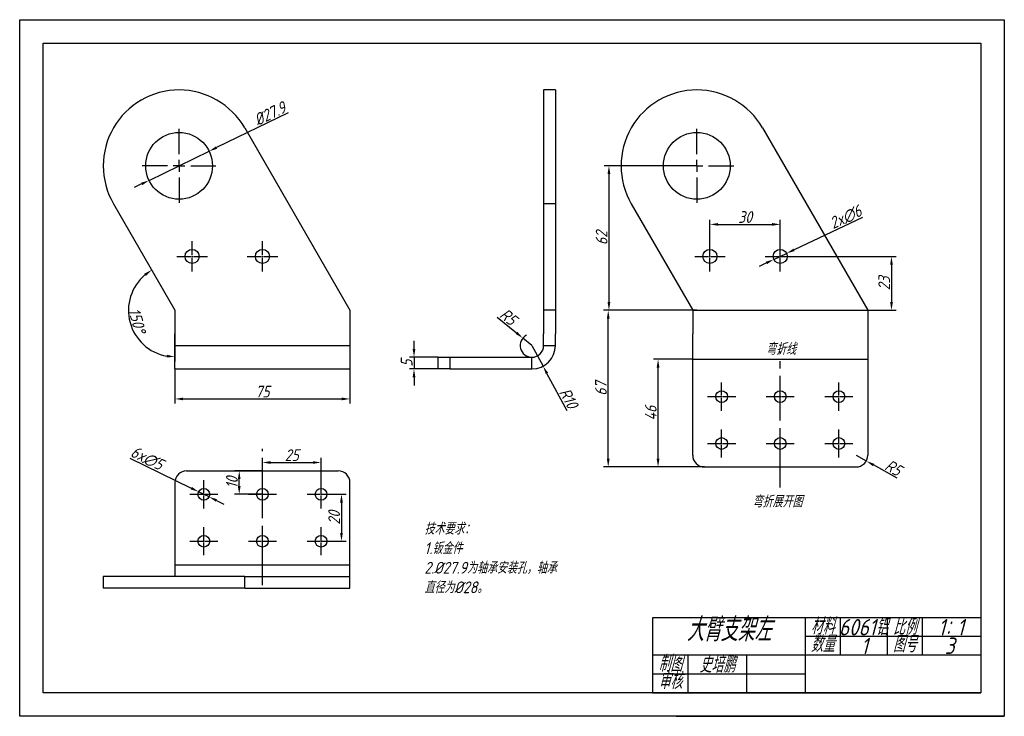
# Model space of a CAD drawing. Header units: millimetres. Extents: x 2835 to 3255, y 1592 to 1889.
import ezdxf

# ---------------------------------------------------------------- set-up
doc = ezdxf.new("R2010")
doc.units = ezdxf.units.MM
doc.linetypes.add('CENTER2', pattern=[28.575, 19.05, -3.175, 3.175, -3.175])
for name, color, linetype in [('10', 7, 'Continuous'), ('中心线', 1, 'CENTER2'), ('细实线', 3, 'Continuous')]:
    doc.layers.add(name, color=color, linetype=linetype)
doc.layers.add('粗实线', color=7, linetype='Continuous', lineweight=30)
doc.styles.get("Standard").update_dxf_attribs({"font": 'gbeitc.shx', "bigfont": 'gbcbig.shx'})
doc.dimstyles.new('ISO-25', dxfattribs={"dimtxt": 5, "dimasz": 3.5, "dimexe": 2, "dimexo": 0, "dimtad": 1, "dimdec": 0, "dimtxsty": 'Standard', "dimcen": 2.5, "dimadec": 0, "dimazin": 0, "dimtfac": 1, "dimtdec": 0, "dimtmove": 0, "dimatfit": 3, "dimfxl": 1, "dimarcsym": 0})

# ---------------------------------------------------------------- blocks, each defined once
blk = doc.blocks.new('SW_CENTERMARKSYMBOL_0')
at = {"layer": '10', "color": 0}
for p, q in [((0, 5), (0, 15.75)), ((-5, 0), (-15.75, 0)), ((0, 0), (-2.5, 0)), ((0, 0), (0, 2.5)), ((0, 0), (0, -2.5)), ((0, 0), (2.5, 0)), ((5, 0), (15.75, 0)), ((0, -5), (0, -15.75))]:
    blk.add_line(p, q, dxfattribs=at)
blk = doc.blocks.new('*D26')
at = {"layer": 'Defpoints', "color": 0, "transparency": 16777216}
for p in [(2901.66, 1739.7), (2976.34, 1739.7), (2976.34, 1726.92)]:
    blk.add_point(p, dxfattribs=at)
at = {"layer": '细实线', "color": 0, "lineweight": -2, "transparency": 16777216}
for p, q in [((2901.66, 1739.7), (2901.66, 1724.92)), ((2976.34, 1739.7), (2976.34, 1724.92)), ((2905.16, 1726.92), (2972.84, 1726.92))]:
    blk.add_line(p, q, dxfattribs=at)
at = {"layer": '细实线', "color": 0, "transparency": 16777216}
for points in [[(2905.16, 1727.51), (2905.16, 1726.34), (2901.66, 1726.92)], [(2972.84, 1727.51), (2972.84, 1726.34), (2976.34, 1726.92)]]:
    blk.add_solid(points, dxfattribs=at)
at = {"layer": '细实线', "color": 0, "transparency": 16777216, "insert": (2939, 1730.05), "char_height": 5, "attachment_point": 5}
blk.add_mtext('75', dxfattribs=at)
blk = doc.blocks.new('*D27')
at = {"layer": 'Defpoints', "color": 0, "transparency": 16777216}
for p in [(2875.42, 1810.15), (2882.14, 1768.14), (2901.66, 1764.7), (2901.66, 1764.7), (2901.66, 1754.7)]:
    blk.add_point(p, dxfattribs=at)
at = {"layer": '细实线', "color": 0, "lineweight": -2, "transparency": 16777216}
blk.add_line((2901.66, 1754.7), (2901.66, 1742.88), dxfattribs=at)
blk.add_arc((2901.66, 1764.7), 19.82, 130.1323, 259.8677, dxfattribs=at)
at = {"layer": '细实线', "color": 0, "transparency": 16777216}
for points in [[(2888.55, 1780.33), (2889.22, 1779.38), (2891.75, 1781.86)], [(2898.23, 1745.77), (2898.12, 1744.61), (2901.66, 1744.88)]]:
    blk.add_solid(points, dxfattribs=at)
at = {"layer": '细实线', "color": 0, "transparency": 16777216, "insert": (2885.54, 1760.38), "char_height": 5, "attachment_point": 5, "rotation": 285}
blk.add_mtext('150°', dxfattribs=at)
blk = doc.blocks.new('*D28')
at = {"layer": 'Defpoints', "color": 0, "transparency": 16777216}
for p in [(3124.3, 1826.32), (3086.8, 1764.7), (3124.3, 1764.7)]:
    blk.add_point(p, dxfattribs=at)
at = {"layer": '细实线', "color": 0, "lineweight": -2, "transparency": 16777216}
for p, q in [((3124.3, 1826.32), (3084.8, 1826.32)), ((3086.8, 1822.82), (3086.8, 1768.2)), ((3124.3, 1764.7), (3084.8, 1764.7))]:
    blk.add_line(p, q, dxfattribs=at)
at = {"layer": '细实线', "color": 0, "transparency": 16777216}
for points in [[(3086.21, 1822.82), (3087.38, 1822.82), (3086.8, 1826.32)], [(3086.21, 1768.2), (3087.38, 1768.2), (3086.8, 1764.7)]]:
    blk.add_solid(points, dxfattribs=at)
at = {"layer": '细实线', "color": 0, "transparency": 16777216, "insert": (3083.67, 1795.51), "char_height": 5, "attachment_point": 5, "rotation": 90}
blk.add_mtext('62', dxfattribs=at)
blk = doc.blocks.new('*D25')
at = {"layer": 'Defpoints', "color": 0, "transparency": 16777216}
for p in [(3086.48, 1764.7), (3122.53, 1764.7), (3127.53, 1697.92)]:
    blk.add_point(p, dxfattribs=at)
at = {"layer": '细实线', "color": 0, "lineweight": -2, "transparency": 16777216}
for p, q in [((3122.53, 1764.7), (3084.48, 1764.7)), ((3086.48, 1701.42), (3086.48, 1761.2)), ((3127.53, 1697.92), (3084.48, 1697.92))]:
    blk.add_line(p, q, dxfattribs=at)
at = {"layer": '细实线', "color": 0, "transparency": 16777216}
for points in [[(3085.9, 1761.2), (3087.07, 1761.2), (3086.48, 1764.7)], [(3085.9, 1701.42), (3087.07, 1701.42), (3086.48, 1697.92)]]:
    blk.add_solid(points, dxfattribs=at)
at = {"layer": '细实线', "color": 0, "transparency": 16777216, "insert": (3083.36, 1731.31), "char_height": 5, "attachment_point": 5, "rotation": 90}
blk.add_mtext('67', dxfattribs=at)
blk = doc.blocks.new('*D29')
at = {"layer": 'Defpoints', "color": 0, "transparency": 16777216}
for p in [(3053.95, 1749.7), (3058.69, 1740.9)]:
    blk.add_point(p, dxfattribs=at)
at = {"layer": '细实线', "color": 0, "lineweight": -2, "transparency": 16777216}
for p, q in [((3053.95, 1749.7), (3058.69, 1740.9)), ((3068.98, 1721.8), (3060.35, 1737.82))]:
    blk.add_line(p, q, dxfattribs=at)
at = {"layer": '细实线', "color": 0, "transparency": 16777216}
blk.add_solid([(3060.86, 1738.09), (3059.84, 1737.54), (3058.69, 1740.9)], dxfattribs=at)
at = {"layer": '细实线', "color": 0, "transparency": 16777216, "insert": (3069.61, 1727.23), "char_height": 5, "attachment_point": 5, "rotation": 298.3113}
blk.add_mtext('R10', dxfattribs=at)
blk = doc.blocks.new('*D30')
at = {"layer": 'Defpoints', "color": 0, "transparency": 16777216}
for p in [(3013.95, 1744.7), (3003.65, 1739.7), (3013.95, 1739.7)]:
    blk.add_point(p, dxfattribs=at)
at = {"layer": '细实线', "color": 0, "lineweight": -2, "transparency": 16777216}
for p, q in [((3003.65, 1748.2), (3003.65, 1751.7)), ((3013.95, 1744.7), (3001.65, 1744.7)), ((3003.65, 1744.7), (3003.65, 1739.7)), ((3013.95, 1739.7), (3001.65, 1739.7)), ((3003.65, 1736.2), (3003.65, 1732.7))]:
    blk.add_line(p, q, dxfattribs=at)
at = {"layer": '细实线', "color": 0, "transparency": 16777216}
for points in [[(3003.06, 1748.2), (3004.23, 1748.2), (3003.65, 1744.7)], [(3003.06, 1736.2), (3004.23, 1736.2), (3003.65, 1739.7)]]:
    blk.add_solid(points, dxfattribs=at)
at = {"layer": '细实线', "color": 0, "transparency": 16777216, "insert": (3000.52, 1742.2), "char_height": 5, "attachment_point": 5, "rotation": 90}
blk.add_mtext('5', dxfattribs=at)
blk = doc.blocks.new('*D31')
at = {"layer": 'Defpoints', "color": 0, "transparency": 16777216}
for p in [(3192.21, 1702.92), (3196.57, 1700.47)]:
    blk.add_point(p, dxfattribs=at)
at = {"layer": '细实线', "color": 0, "lineweight": -2, "transparency": 16777216}
for p, q in [((3192.21, 1702.92), (3196.57, 1700.47)), ((3209.67, 1693.13), (3199.62, 1698.76))]:
    blk.add_line(p, q, dxfattribs=at)
at = {"layer": '细实线', "color": 0, "transparency": 16777216}
blk.add_solid([(3199.91, 1699.27), (3199.34, 1698.25), (3196.57, 1700.47)], dxfattribs=at)
at = {"layer": '细实线', "color": 0, "lineweight": 25, "transparency": 16777216, "insert": (3208.11, 1697.59), "char_height": 5, "attachment_point": 5, "rotation": 330.7063}
blk.add_mtext('R5', dxfattribs=at)
blk = doc.blocks.new('*D32')
at = {"layer": 'Defpoints', "color": 0, "transparency": 16777216}
for p in [(3107.74, 1743.81), (3122.53, 1743.81), (3127.53, 1697.92)]:
    blk.add_point(p, dxfattribs=at)
at = {"layer": '细实线', "color": 0, "lineweight": -2, "transparency": 16777216}
for p, q in [((3122.53, 1743.81), (3105.74, 1743.81)), ((3107.74, 1701.42), (3107.74, 1740.31)), ((3127.53, 1697.92), (3105.74, 1697.92))]:
    blk.add_line(p, q, dxfattribs=at)
at = {"layer": '细实线', "color": 0, "transparency": 16777216}
for points in [[(3107.16, 1740.31), (3108.32, 1740.31), (3107.74, 1743.81)], [(3107.16, 1701.42), (3108.32, 1701.42), (3107.74, 1697.92)]]:
    blk.add_solid(points, dxfattribs=at)
at = {"layer": '细实线', "color": 0, "lineweight": 25, "transparency": 16777216, "insert": (3104.62, 1720.87), "char_height": 5, "attachment_point": 5, "rotation": 90}
blk.add_mtext('46', dxfattribs=at)
blk = doc.blocks.new('*D33')
at = {"layer": 'Defpoints', "color": 0, "transparency": 16777216}
for p in [(2964, 1699.82), (2939, 1686.26), (2964, 1686.26)]:
    blk.add_point(p, dxfattribs=at)
at = {"layer": '细实线', "color": 0, "lineweight": -2, "transparency": 16777216}
for p, q in [((2939, 1686.26), (2939, 1701.82)), ((2964, 1686.26), (2964, 1701.82)), ((2942.5, 1699.82), (2960.5, 1699.82))]:
    blk.add_line(p, q, dxfattribs=at)
at = {"layer": '细实线', "color": 0, "transparency": 16777216}
for points in [[(2942.5, 1700.41), (2942.5, 1699.24), (2939, 1699.82)], [(2960.5, 1700.41), (2960.5, 1699.24), (2964, 1699.82)]]:
    blk.add_solid(points, dxfattribs=at)
at = {"layer": '细实线', "color": 0, "lineweight": 25, "transparency": 16777216, "insert": (2951.5, 1702.95), "char_height": 5, "attachment_point": 5}
blk.add_mtext('25', dxfattribs=at)
blk = doc.blocks.new('*D34')
at = {"layer": 'Defpoints', "color": 0, "transparency": 16777216}
for p in [(2964, 1686.26), (2964, 1666.26), (2972.7, 1666.26)]:
    blk.add_point(p, dxfattribs=at)
at = {"layer": '细实线', "color": 0, "lineweight": -2, "transparency": 16777216}
for p, q in [((2964, 1686.26), (2974.7, 1686.26)), ((2972.7, 1682.76), (2972.7, 1669.76)), ((2964, 1666.26), (2974.7, 1666.26))]:
    blk.add_line(p, q, dxfattribs=at)
at = {"layer": '细实线', "color": 0, "transparency": 16777216}
for points in [[(2972.12, 1682.76), (2973.29, 1682.76), (2972.7, 1686.26)], [(2972.12, 1669.76), (2973.29, 1669.76), (2972.7, 1666.26)]]:
    blk.add_solid(points, dxfattribs=at)
at = {"layer": '细实线', "color": 0, "lineweight": 25, "transparency": 16777216, "insert": (2969.58, 1676.26), "char_height": 5, "attachment_point": 5, "rotation": 90}
blk.add_mtext('20', dxfattribs=at)
blk = doc.blocks.new('*D35')
at = {"layer": 'Defpoints', "color": 0, "transparency": 16777216}
for p in [(2929.09, 1696.26), (2939, 1696.26), (2939, 1686.26)]:
    blk.add_point(p, dxfattribs=at)
at = {"layer": '细实线', "color": 0, "lineweight": -2, "transparency": 16777216}
for p, q in [((2939, 1696.26), (2927.09, 1696.26)), ((2929.09, 1689.76), (2929.09, 1692.76)), ((2939, 1686.26), (2927.09, 1686.26))]:
    blk.add_line(p, q, dxfattribs=at)
at = {"layer": '细实线', "color": 0, "transparency": 16777216}
for points in [[(2928.51, 1692.76), (2929.67, 1692.76), (2929.09, 1696.26)], [(2928.51, 1689.76), (2929.67, 1689.76), (2929.09, 1686.26)]]:
    blk.add_solid(points, dxfattribs=at)
at = {"layer": '细实线', "color": 0, "lineweight": 25, "transparency": 16777216, "insert": (2925.97, 1691.26), "char_height": 5, "attachment_point": 5, "rotation": 90}
blk.add_mtext('10', dxfattribs=at)
blk = doc.blocks.new('*U13')
at = {"layer": '中心线', "color": 0, "linetype": 'CENTER2', "lineweight": 25, "transparency": 16777216}
for p, q in [((0, 0.5), (0, 6)), ((-6, 0), (-0.5, 0)), ((0.5, 0), (6, 0)), ((0, -6), (0, -0.5))]:
    blk.add_line(p, q, dxfattribs=at)
at = {"layer": '中心线', "color": 0, "linetype": 'Continuous', "lineweight": 25, "transparency": 16777216}
for p, q in [((-0.25, 0), (0.25, 0)), ((0, -0.25), (0, 0.25))]:
    blk.add_line(p, q, dxfattribs=at)
blk = doc.blocks.new('*U14')
at = {"layer": '中心线', "color": 0, "linetype": 'CENTER2', "lineweight": 25, "transparency": 16777216}
for p, q in [((0, 0.5), (0, 6)), ((-6, 0), (-0.5, 0)), ((0.5, 0), (6, 0)), ((0, -6), (0, -0.5))]:
    blk.add_line(p, q, dxfattribs=at)
at = {"layer": '中心线', "color": 0, "linetype": 'Continuous', "lineweight": 25, "transparency": 16777216}
for p, q in [((-0.25, 0), (0.25, 0)), ((0, -0.25), (0, 0.25))]:
    blk.add_line(p, q, dxfattribs=at)
blk = doc.blocks.new('*U15')
at = {"layer": '中心线', "color": 0, "linetype": 'CENTER2', "lineweight": 25, "transparency": 16777216}
for p, q in [((0, 0.5), (0, 6)), ((-6, 0), (-0.5, 0)), ((0.5, 0), (6, 0)), ((0, -6), (0, -0.5))]:
    blk.add_line(p, q, dxfattribs=at)
at = {"layer": '中心线', "color": 0, "linetype": 'Continuous', "lineweight": 25, "transparency": 16777216}
for p, q in [((-0.25, 0), (0.25, 0)), ((0, -0.25), (0, 0.25))]:
    blk.add_line(p, q, dxfattribs=at)
blk = doc.blocks.new('*U16')
at = {"layer": '中心线', "color": 0, "linetype": 'CENTER2', "lineweight": 25, "transparency": 16777216}
for p, q in [((0, 0.5), (0, 6)), ((-6, 0), (-0.5, 0)), ((0.5, 0), (6, 0)), ((0, -6), (0, -0.5))]:
    blk.add_line(p, q, dxfattribs=at)
at = {"layer": '中心线', "color": 0, "linetype": 'Continuous', "lineweight": 25, "transparency": 16777216}
for p, q in [((-0.25, 0), (0.25, 0)), ((0, -0.25), (0, 0.25))]:
    blk.add_line(p, q, dxfattribs=at)
blk = doc.blocks.new('*U17')
at = {"layer": '中心线', "color": 0, "linetype": 'CENTER2', "lineweight": 25, "transparency": 16777216}
for p, q in [((0, 0.5), (0, 6)), ((-6, 0), (-0.5, 0)), ((0.5, 0), (6, 0)), ((0, -6), (0, -0.5))]:
    blk.add_line(p, q, dxfattribs=at)
at = {"layer": '中心线', "color": 0, "linetype": 'Continuous', "lineweight": 25, "transparency": 16777216}
for p, q in [((-0.25, 0), (0.25, 0)), ((0, -0.25), (0, 0.25))]:
    blk.add_line(p, q, dxfattribs=at)
blk = doc.blocks.new('*U18')
at = {"layer": '中心线', "color": 0, "linetype": 'CENTER2', "lineweight": 25, "transparency": 16777216}
for p, q in [((0, 0.5), (0, 6)), ((-6, 0), (-0.5, 0)), ((0.5, 0), (6, 0)), ((0, -6), (0, -0.5))]:
    blk.add_line(p, q, dxfattribs=at)
at = {"layer": '中心线', "color": 0, "linetype": 'Continuous', "lineweight": 25, "transparency": 16777216}
for p, q in [((-0.25, 0), (0.25, 0)), ((0, -0.25), (0, 0.25))]:
    blk.add_line(p, q, dxfattribs=at)
blk = doc.blocks.new('*U19')
at = {"layer": '中心线', "color": 0, "linetype": 'CENTER2', "lineweight": 25, "transparency": 16777216}
for p, q in [((0, 0.5), (0, 6)), ((-6, 0), (-0.5, 0)), ((0.5, 0), (6, 0)), ((0, -6), (0, -0.5))]:
    blk.add_line(p, q, dxfattribs=at)
at = {"layer": '中心线', "color": 0, "linetype": 'Continuous', "lineweight": 25, "transparency": 16777216}
for p, q in [((-0.25, 0), (0.25, 0)), ((0, -0.25), (0, 0.25))]:
    blk.add_line(p, q, dxfattribs=at)
blk = doc.blocks.new('*U20')
at = {"layer": '中心线', "color": 0, "linetype": 'CENTER2', "lineweight": 25, "transparency": 16777216}
for p, q in [((0, 0.5), (0, 6)), ((-6, 0), (-0.5, 0)), ((0.5, 0), (6, 0)), ((0, -6), (0, -0.5))]:
    blk.add_line(p, q, dxfattribs=at)
at = {"layer": '中心线', "color": 0, "linetype": 'Continuous', "lineweight": 25, "transparency": 16777216}
for p, q in [((-0.25, 0), (0.25, 0)), ((0, -0.25), (0, 0.25))]:
    blk.add_line(p, q, dxfattribs=at)
blk = doc.blocks.new('*U21')
at = {"layer": '中心线', "color": 0, "linetype": 'CENTER2', "lineweight": 25, "transparency": 16777216}
for p, q in [((0, 0.5), (0, 6)), ((-6, 0), (-0.5, 0)), ((0.5, 0), (6, 0)), ((0, -6), (0, -0.5))]:
    blk.add_line(p, q, dxfattribs=at)
at = {"layer": '中心线', "color": 0, "linetype": 'Continuous', "lineweight": 25, "transparency": 16777216}
for p, q in [((-0.25, 0), (0.25, 0)), ((0, -0.25), (0, 0.25))]:
    blk.add_line(p, q, dxfattribs=at)
blk = doc.blocks.new('*U22')
at = {"layer": '中心线', "color": 0, "linetype": 'CENTER2', "lineweight": 25, "transparency": 16777216}
for p, q in [((0, 0.5), (0, 6)), ((-6, 0), (-0.5, 0)), ((0.5, 0), (6, 0)), ((0, -6), (0, -0.5))]:
    blk.add_line(p, q, dxfattribs=at)
at = {"layer": '中心线', "color": 0, "linetype": 'Continuous', "lineweight": 25, "transparency": 16777216}
for p, q in [((-0.25, 0), (0.25, 0)), ((0, -0.25), (0, 0.25))]:
    blk.add_line(p, q, dxfattribs=at)
blk = doc.blocks.new('*U23')
at = {"layer": '中心线', "color": 0, "linetype": 'CENTER2', "lineweight": 25, "transparency": 16777216}
for p, q in [((0, 0.5), (0, 6)), ((-6, 0), (-0.5, 0)), ((0.5, 0), (6, 0)), ((0, -6), (0, -0.5))]:
    blk.add_line(p, q, dxfattribs=at)
at = {"layer": '中心线', "color": 0, "linetype": 'Continuous', "lineweight": 25, "transparency": 16777216}
for p, q in [((-0.25, 0), (0.25, 0)), ((0, -0.25), (0, 0.25))]:
    blk.add_line(p, q, dxfattribs=at)
blk = doc.blocks.new('*U24')
at = {"layer": '中心线', "color": 0, "linetype": 'CENTER2', "lineweight": 25, "transparency": 16777216}
for p, q in [((0, 0.5), (0, 6)), ((-6, 0), (-0.5, 0)), ((0.5, 0), (6, 0)), ((0, -6), (0, -0.5))]:
    blk.add_line(p, q, dxfattribs=at)
at = {"layer": '中心线', "color": 0, "linetype": 'Continuous', "lineweight": 25, "transparency": 16777216}
for p, q in [((-0.25, 0), (0.25, 0)), ((0, -0.25), (0, 0.25))]:
    blk.add_line(p, q, dxfattribs=at)
blk = doc.blocks.new('*D36')
at = {"layer": 'Defpoints', "color": 0, "transparency": 16777216}
for p in [(3050.07, 1752.86), (3053.95, 1749.7)]:
    blk.add_point(p, dxfattribs=at)
at = {"layer": '细实线', "color": 0, "lineweight": -2, "transparency": 16777216}
for p, q in [((3039.16, 1761.76), (3047.36, 1755.07)), ((3053.95, 1749.7), (3050.07, 1752.86))]:
    blk.add_line(p, q, dxfattribs=at)
blk.add_arc((3053.95, 1749.7), 5, 117.8992, 270, dxfattribs=at)
at = {"layer": '细实线', "color": 0, "transparency": 16777216}
blk.add_solid([(3047.73, 1755.52), (3046.99, 1754.62), (3050.07, 1752.86)], dxfattribs=at)
at = {"layer": '细实线', "color": 0, "lineweight": 25, "transparency": 16777216, "insert": (3043.88, 1761.94), "char_height": 5, "attachment_point": 5, "rotation": 320.8175}
blk.add_mtext('R5', dxfattribs=at)
blk = doc.blocks.new('*D37')
at = {"layer": 'Defpoints', "color": 0, "lineweight": 25, "transparency": 16777216}
for p in [(2916.25, 1832.54), (2890.61, 1820.1)]:
    blk.add_point(p, dxfattribs=at)
at = {"layer": '细实线', "color": 0, "lineweight": -2, "transparency": 16777216}
for p, q in [((2949.93, 1848.88), (2919.4, 1834.06)), ((2890.61, 1820.1), (2916.25, 1832.54)), ((2887.46, 1818.57), (2884.31, 1817.04))]:
    blk.add_line(p, q, dxfattribs=at)
at = {"layer": '细实线', "color": 0, "lineweight": 25, "transparency": 16777216}
for points in [[(2919.14, 1834.59), (2919.65, 1833.54), (2916.25, 1832.54)], [(2887.2, 1819.09), (2887.71, 1818.04), (2890.61, 1820.1)]]:
    blk.add_solid(points, dxfattribs=at)
at = {"layer": '细实线', "color": 0, "lineweight": 25, "transparency": 16777216, "insert": (2942.14, 1848.57), "char_height": 5, "attachment_point": 5, "rotation": 25.881}
blk.add_mtext('%%C27.9', dxfattribs=at)
blk = doc.blocks.new('*D38')
at = {"layer": 'Defpoints', "color": 0, "lineweight": 25, "transparency": 16777216}
for p in [(2911.76, 1687.36), (2916.25, 1685.16)]:
    blk.add_point(p, dxfattribs=at)
at = {"layer": '细实线', "color": 0, "lineweight": -2, "transparency": 16777216}
for p, q in [((2882.42, 1701.72), (2908.61, 1688.9)), ((2916.25, 1685.16), (2911.76, 1687.36)), ((2919.39, 1683.62), (2922.53, 1682.08))]:
    blk.add_line(p, q, dxfattribs=at)
at = {"layer": '细实线', "color": 0, "lineweight": 25, "transparency": 16777216}
for points in [[(2908.87, 1689.42), (2908.36, 1688.37), (2911.76, 1687.36)], [(2919.65, 1684.15), (2919.13, 1683.1), (2916.25, 1685.16)]]:
    blk.add_solid(points, dxfattribs=at)
at = {"layer": '细实线', "color": 0, "lineweight": 25, "transparency": 16777216, "insert": (2889.73, 1701.62), "char_height": 5, "attachment_point": 5, "rotation": 333.922}
blk.add_mtext('6x∅5', dxfattribs=at)
blk = doc.blocks.new('*U40')
at = {"layer": '中心线', "color": 0, "linetype": 'CENTER2', "lineweight": 25, "transparency": 16777216}
for p, q in [((0, 0.6), (0, 6.5)), ((-6.5, 0), (-0.6, 0)), ((0.6, 0), (6.5, 0)), ((0, -6.5), (0, -0.6))]:
    blk.add_line(p, q, dxfattribs=at)
at = {"layer": '中心线', "color": 0, "linetype": 'Continuous', "lineweight": 25, "transparency": 16777216}
for p, q in [((-0.3, 0), (0.3, 0)), ((0, -0.3), (0, 0.3))]:
    blk.add_line(p, q, dxfattribs=at)
blk = doc.blocks.new('*U41')
at = {"layer": '中心线', "color": 0, "linetype": 'CENTER2', "lineweight": 25, "transparency": 16777216}
for p, q in [((0, 0.6), (0, 6.5)), ((-6.5, 0), (-0.6, 0)), ((0.6, 0), (6.5, 0)), ((0, -6.5), (0, -0.6))]:
    blk.add_line(p, q, dxfattribs=at)
at = {"layer": '中心线', "color": 0, "linetype": 'Continuous', "lineweight": 25, "transparency": 16777216}
for p, q in [((-0.3, 0), (0.3, 0)), ((0, -0.3), (0, 0.3))]:
    blk.add_line(p, q, dxfattribs=at)
blk = doc.blocks.new('*U42')
at = {"layer": '中心线', "color": 0, "linetype": 'CENTER2', "lineweight": 25, "transparency": 16777216}
for p, q in [((0, 0.6), (0, 6.5)), ((-6.5, 0), (-0.6, 0)), ((0.6, 0), (6.5, 0)), ((0, -6.5), (0, -0.6))]:
    blk.add_line(p, q, dxfattribs=at)
at = {"layer": '中心线', "color": 0, "linetype": 'Continuous', "lineweight": 25, "transparency": 16777216}
for p, q in [((-0.3, 0), (0.3, 0)), ((0, -0.3), (0, 0.3))]:
    blk.add_line(p, q, dxfattribs=at)
blk = doc.blocks.new('*U43')
at = {"layer": '中心线', "color": 0, "linetype": 'CENTER2', "lineweight": 25, "transparency": 16777216}
for p, q in [((0, 0.6), (0, 6.5)), ((-6.5, 0), (-0.6, 0)), ((0.6, 0), (6.5, 0)), ((0, -6.5), (0, -0.6))]:
    blk.add_line(p, q, dxfattribs=at)
at = {"layer": '中心线', "color": 0, "linetype": 'Continuous', "lineweight": 25, "transparency": 16777216}
for p, q in [((-0.3, 0), (0.3, 0)), ((0, -0.3), (0, 0.3))]:
    blk.add_line(p, q, dxfattribs=at)
blk = doc.blocks.new('*D44')
at = {"layer": 'Defpoints', "color": 0, "lineweight": 25, "transparency": 16777216}
for p in [(3159.87, 1787.7), (3159.87, 1764.7), (3207.31, 1764.7)]:
    blk.add_point(p, dxfattribs=at)
at = {"layer": '细实线', "color": 0, "lineweight": -2, "transparency": 16777216}
for p, q in [((3159.87, 1787.7), (3209.31, 1787.7)), ((3207.31, 1784.2), (3207.31, 1768.2)), ((3159.87, 1764.7), (3209.31, 1764.7))]:
    blk.add_line(p, q, dxfattribs=at)
at = {"layer": '细实线', "color": 0, "lineweight": 25, "transparency": 16777216}
for points in [[(3206.73, 1784.2), (3207.9, 1784.2), (3207.31, 1787.7)], [(3206.73, 1768.2), (3207.9, 1768.2), (3207.31, 1764.7)]]:
    blk.add_solid(points, dxfattribs=at)
at = {"layer": '细实线', "color": 0, "lineweight": 25, "transparency": 16777216, "insert": (3204.19, 1776.2), "char_height": 5, "attachment_point": 5, "rotation": 90}
blk.add_mtext('23', dxfattribs=at)
blk = doc.blocks.new('*D45')
at = {"layer": 'Defpoints', "color": 0, "lineweight": 25, "transparency": 16777216}
for p in [(3159.87, 1801.34), (3129.87, 1787.7), (3159.87, 1787.7)]:
    blk.add_point(p, dxfattribs=at)
at = {"layer": '细实线', "color": 0, "lineweight": -2, "transparency": 16777216}
for p, q in [((3129.87, 1787.7), (3129.87, 1803.34)), ((3159.87, 1787.7), (3159.87, 1803.34)), ((3133.37, 1801.34), (3156.37, 1801.34))]:
    blk.add_line(p, q, dxfattribs=at)
at = {"layer": '细实线', "color": 0, "lineweight": 25, "transparency": 16777216}
for points in [[(3133.37, 1801.93), (3133.37, 1800.76), (3129.87, 1801.34)], [(3156.37, 1801.93), (3156.37, 1800.76), (3159.87, 1801.34)]]:
    blk.add_solid(points, dxfattribs=at)
at = {"layer": '细实线', "color": 0, "lineweight": 25, "transparency": 16777216, "insert": (3144.87, 1804.47), "char_height": 5, "attachment_point": 5}
blk.add_mtext('30', dxfattribs=at)
blk = doc.blocks.new('*D46')
at = {"layer": 'Defpoints', "color": 0, "lineweight": 25, "transparency": 16777216}
for p in [(3157.16, 1786.42), (3162.58, 1788.99)]:
    blk.add_point(p, dxfattribs=at)
at = {"layer": '细实线', "color": 0, "lineweight": -2, "transparency": 16777216}
for p, q in [((3195, 1804.34), (3165.75, 1790.48)), ((3157.16, 1786.42), (3162.58, 1788.99)), ((3154, 1784.92), (3150.83, 1783.42))]:
    blk.add_line(p, q, dxfattribs=at)
at = {"layer": '细实线', "color": 0, "lineweight": 25, "transparency": 16777216}
for points in [[(3165.5, 1791.01), (3165.99, 1789.96), (3162.58, 1788.99)], [(3153.75, 1785.45), (3154.25, 1784.39), (3157.16, 1786.42)]]:
    blk.add_solid(points, dxfattribs=at)
at = {"layer": '细实线', "color": 0, "lineweight": 25, "transparency": 16777216, "insert": (3187.78, 1804.38), "char_height": 5, "attachment_point": 5, "rotation": 25.3472}
blk.add_mtext('2x∅6', dxfattribs=at)

msp = doc.modelspace()

# ---------------------------------------------------------------- linework, layer by layer
at = {"color": 7, "linetype": 'Continuous', "lineweight": 25}
for p, q in [((3063.95, 1858.65), (3058.95, 1858.65)), ((3058.95, 1858.65), (3058.95, 1810.15)), ((3063.95, 1858.65), (3063.95, 1810.15)), ((2931.43, 1842.49), (2976.34, 1764.7)), ((3152.3, 1842.49), (3197.21, 1764.7)), ((2875.42, 1810.15), (2901.66, 1764.7)), ((3063.95, 1810.15), (3058.95, 1810.15)), ((3058.95, 1810.15), (3058.95, 1764.7)), ((3063.95, 1810.15), (3063.95, 1764.7)), ((3096.29, 1810.15), (3122.53, 1764.7)), ((2901.66, 1764.7), (2901.66, 1754.7)), ((2976.34, 1764.7), (2976.34, 1754.7)), ((3063.95, 1764.7), (3058.95, 1764.7)), ((3058.95, 1764.7), (3058.95, 1754.7)), ((3063.95, 1764.7), (3063.95, 1754.7)), ((3122.53, 1764.7), (3122.53, 1754.7)), ((3197.21, 1764.7), (3197.21, 1754.7)), ((2901.66, 1749.7), (2901.66, 1754.7)), ((2976.34, 1754.7), (2976.34, 1749.7)), ((3058.95, 1749.7), (3058.95, 1754.7)), ((3063.95, 1749.7), (3063.95, 1754.7)), ((3122.53, 1749.7), (3122.53, 1754.7)), ((3197.21, 1754.7), (3197.21, 1749.7)), ((2901.66, 1749.7), (2976.34, 1749.7)), ((2901.66, 1739.7), (2901.66, 1749.7)), ((2976.34, 1749.7), (2976.34, 1739.7)), ((3058.95, 1749.7), (3063.95, 1749.7)), ((3122.53, 1737.92), (3122.53, 1749.7)), ((3197.21, 1749.7), (3197.21, 1737.92)), ((3013.95, 1739.7), (3013.95, 1744.7)), ((3013.95, 1744.7), (3018.95, 1744.7)), ((3018.95, 1744.7), (3018.95, 1739.7)), ((3018.95, 1744.7), (3053.95, 1744.7)), ((3053.95, 1739.7), (3053.95, 1744.7)), ((2901.66, 1739.7), (2976.34, 1739.7)), ((3018.95, 1739.7), (3013.95, 1739.7)), ((3018.95, 1739.7), (3053.95, 1739.7)), ((3122.53, 1702.92), (3122.53, 1737.92)), ((3197.21, 1737.92), (3197.21, 1702.92)), ((3127.53, 1697.92), (3192.21, 1697.92)), ((2906.66, 1696.26), (2971.34, 1696.26)), ((2901.66, 1691.26), (2901.66, 1656.26)), ((2976.34, 1656.26), (2976.34, 1691.26)), ((2901.66, 1656.26), (2976.34, 1656.26)), ((2901.66, 1656.26), (2901.66, 1651.26)), ((2976.34, 1651.26), (2976.34, 1656.26)), ((2871.09, 1651.26), (2871.09, 1646.26)), ((2931.43, 1651.26), (2871.09, 1651.26)), ((2931.43, 1646.26), (2931.43, 1651.26)), ((2931.43, 1651.26), (2976.34, 1651.26)), ((2976.34, 1646.26), (2976.34, 1651.26)), ((2931.43, 1646.26), (2871.09, 1646.26)), ((2931.43, 1646.26), (2976.34, 1646.26))]:
    msp.add_line(p, q, dxfattribs=at)
msp.add_circle((3124.3, 1826.32), 14.25, dxfattribs=at)
for centre, radius, start, end in [((2903.43, 1826.32), 32.34, 30, 210), ((3124.3, 1826.32), 32.34, 30, 210), ((3053.95, 1749.7), 10, 270, 0), ((3053.95, 1749.7), 5, 270, 0), ((3127.53, 1702.92), 5, 180, 270), ((3192.21, 1702.92), 5, 270, 0), ((2906.66, 1691.26), 5, 90, 180), ((2971.34, 1691.26), 5, 0, 90)]:
    msp.add_arc(centre, radius, start, end, dxfattribs=at)
at = {"layer": '中心线', "lineweight": 25}
for p, q in [((3159.87, 1689.12), (3159.87, 1747.26)), ((2939, 1647.46), (2939, 1705.6))]:
    msp.add_line(p, q, dxfattribs=at)
at = {"layer": '粗实线', "lineweight": 25}
msp.add_line((3122.53, 1743.81), (3197.21, 1743.81), dxfattribs=at)
at = {"layer": '粗实线'}
for p, q in [((3245.44, 1633.61), (3105.44, 1633.61)), ((3105.44, 1633.61), (3105.44, 1601.61)), ((3170.44, 1633.61), (3170.44, 1601.61)), ((3185.44, 1633.61), (3185.44, 1617.61)), ((3205.44, 1633.61), (3205.44, 1617.61)), ((3220.44, 1633.61), (3220.44, 1617.61)), ((3120.44, 1617.61), (3120.44, 1601.61)), ((3145.44, 1617.61), (3145.44, 1601.61)), ((3105.44, 1601.61), (3245.44, 1601.61))]:
    msp.add_line(p, q, dxfattribs=at)
msp.add_lwpolyline([(2845.44, 1878.61), (3245.44, 1878.61), (3245.44, 1601.61), (2845.44, 1601.61)], close=True, dxfattribs=at)
at = {"layer": '粗实线', "lineweight": 25}
for centre, radius in [((2903.43, 1826.32), 14.25), ((2909, 1787.7), 3), ((2939, 1787.7), 3), ((3129.87, 1787.7), 3), ((3159.87, 1787.7), 3), ((3134.87, 1727.92), 2.5), ((3159.87, 1727.92), 2.5), ((3184.87, 1727.92), 2.5), ((3134.87, 1707.92), 2.5), ((3159.87, 1707.92), 2.5), ((3184.87, 1707.92), 2.5), ((2914, 1686.26), 2.5), ((2939, 1686.26), 2.5), ((2964, 1686.26), 2.5), ((2914, 1666.26), 2.5), ((2939, 1666.26), 2.5), ((2964, 1666.26), 2.5)]:
    msp.add_circle(centre, radius, dxfattribs=at)
at = {"layer": '细实线'}
for p, q in [((3122.53, 1764.7), (3197.21, 1764.7)), ((3245.44, 1625.61), (3170.44, 1625.61)), ((3255.44, 1623.61), (3255.44, 1591.61)), ((3245.44, 1617.61), (3105.44, 1617.61)), ((3170.44, 1609.61), (3105.44, 1609.61)), ((3115.44, 1591.61), (3255.44, 1591.61))]:
    msp.add_line(p, q, dxfattribs=at)
msp.add_lwpolyline([(2835.44, 1888.61), (3255.44, 1888.61), (3255.44, 1591.61), (2835.44, 1591.61)], close=True, dxfattribs=at)

# ---------------------------------------------------------------- block references
at = {"layer": '中心线'}
for p in [(2903.43, 1826.32), (3124.3, 1826.32)]:
    msp.add_blockref('SW_CENTERMARKSYMBOL_0', p, dxfattribs=at)
at = {"layer": '中心线', "linetype": 'CENTER2', "lineweight": 25}
for name, p in [('*U40', (2909, 1787.7)), ('*U41', (2939, 1787.7)), ('*U42', (3129.87, 1787.7)), ('*U43', (3159.87, 1787.7)), ('*U19', (3134.87, 1727.92)), ('*U21', (3159.87, 1727.92)), ('*U23', (3184.87, 1727.92)), ('*U20', (3134.87, 1707.92)), ('*U22', (3159.87, 1707.92)), ('*U24', (3184.87, 1707.92)), ('*U13', (2914, 1686.26)), ('*U15', (2939, 1686.26)), ('*U17', (2964, 1686.26)), ('*U14', (2914, 1666.26)), ('*U16', (2939, 1666.26)), ('*U18', (2964, 1666.26))]:
    msp.add_blockref(name, p, dxfattribs=at)

# ---------------------------------------------------------------- texts
at = {"layer": '粗实线', "lineweight": 25, "insert": (3128.58, 1750.74), "char_height": 5, "attachment_point": 1}
msp.add_mtext_dynamic_manual_height_columns('\\pxqc;弯折线', width=63.1263, gutter_width=17.5, heights=[0], dxfattribs=at)
at = {"layer": '细实线', "attachment_point": 1}
for s, width, heights, insert, char_height in [('弯折展开图', 22.0958, [0], (3148.01, 1685.71), 5), ('技术要求：\\P1.钣金件\\P2.%%C27.9为轴承安装孔，轴承直径为%%C28。', 58.1829, [0], (3008.05, 1674.11), 5), ('\\pxqc;大臂支架左', 65, [0], (3105.44, 1633.61), 10), ('\\pxqc;材料', 15, [0], (3170.44, 1633.54), 7), ('\\pxqc;6061铝', 20.9243, [0], (3184.79, 1633.08), 7), ('\\pxqc;比例', 15, [0], (3205.44, 1633.27), 7), ('\\pxqc;1：1', 15, [0], (3225.22, 1633.1), 7), ('\\pxqc;数量', 15, [0], (3170.44, 1626), 7), ('\\pxqc;图号', 15, [0], (3205.44, 1625.89), 7), ('\\pxqc;1', 15, [0], (3188.26, 1625.09), 7), ('\\pxqc;3', 15, [0], (3224.62, 1625.19), 7), ('\\pxqc;制图', 15, [8], (3105.44, 1617.61), 7), ('\\pxqc;史培鹏', 15, [0], (3125.46, 1617.23), 7), ('\\pxqc;审核', 15, [8.61], (3105.44, 1610.23), 7)]:
    msp.add_mtext_dynamic_manual_height_columns(s, width=width, gutter_width=17.5, heights=heights, dxfattribs=dict(at, insert=insert, char_height=char_height))

# ---------------------------------------------------------------- dimensions: what is measured, and where the dimension line sits
at = {"layer": '细实线', "lineweight": 25}
for p1, p2, text, picture, middle in [((2890.61, 1820.1), (2916.25, 1832.54), '%%C27.9', '*D37', (2943.51, 1845.76)), ((3157.16, 1786.42), (3162.58, 1788.99), '2x<>', '*D46', (3189.12, 1801.56)), ((2916.25, 1685.16), (2911.76, 1687.36), '6x<>', '*D38', (2888.36, 1698.81))]:
    dim = msp.add_diameter_dim_2p(p1=p1, p2=p2, text=text, dimstyle='ISO-25', dxfattribs=at)
    dim.commit()
    dim.dimension.update_dxf_attribs({"geometry": picture, "text_midpoint": middle, "dimtype": 163})
at = {"layer": '细实线'}
for base, p1, p2, picture, middle in [((3086.8, 1764.7), (3124.3, 1826.32), (3124.3, 1764.7), '*D28', (3083.67, 1795.51)), ((3086.48, 1764.7), (3127.53, 1697.92), (3122.53, 1764.7), '*D25', (3083.36, 1731.31)), ((3003.65, 1739.7), (3013.95, 1744.7), (3013.95, 1739.7), '*D30', (3000.52, 1742.2))]:
    dim = msp.add_linear_dim(base=base, p1=p1, p2=p2, angle=90, dimstyle='ISO-25', dxfattribs=at)
    dim.commit()
    dim.dimension.update_dxf_attribs({"geometry": picture, "text_midpoint": middle})
dim = msp.add_angular_dim_2l(base=(2882.14, 1768.14), line1=((2901.66, 1764.7), (2901.66, 1754.7)), line2=((2875.42, 1810.15), (2901.66, 1764.7)), dimstyle='ISO-25', dxfattribs=at)
dim.commit()
dim.dimension.update_dxf_attribs({"geometry": '*D27', "text_midpoint": (2885.54, 1760.38)})
at = {"layer": '细实线', "lineweight": 25}
for base, p1, p2, picture, middle in [((3159.87, 1801.34), (3129.87, 1787.7), (3159.87, 1787.7), '*D45', (3144.87, 1804.47)), ((2964, 1699.82), (2939, 1686.26), (2964, 1686.26), '*D33', (2951.5, 1702.95))]:
    dim = msp.add_linear_dim(base=base, p1=p1, p2=p2, dimstyle='ISO-25', dxfattribs=at)
    dim.commit()
    dim.dimension.update_dxf_attribs({"geometry": picture, "text_midpoint": middle})
for base, p1, p2, picture, middle in [((3207.31, 1764.7), (3159.87, 1787.7), (3159.87, 1764.7), '*D44', (3204.19, 1776.2)), ((3107.74, 1743.81), (3127.53, 1697.92), (3122.53, 1743.81), '*D32', (3104.62, 1720.87)), ((2929.09, 1696.26), (2939, 1686.26), (2939, 1696.26), '*D35', (2925.97, 1691.26)), ((2972.7, 1666.26), (2964, 1686.26), (2964, 1666.26), '*D34', (2969.58, 1676.26))]:
    dim = msp.add_linear_dim(base=base, p1=p1, p2=p2, angle=90, dimstyle='ISO-25', dxfattribs=at)
    dim.commit()
    dim.dimension.update_dxf_attribs({"geometry": picture, "text_midpoint": middle})
dim = msp.add_radius_dim(center=(3053.95, 1749.7), mpoint=(3050.07, 1752.86), dimstyle='ISO-25', dxfattribs=at)
dim.commit()
dim.dimension.update_dxf_attribs({"geometry": '*D36', "text_midpoint": (3043.88, 1761.94)})
at = {"layer": '细实线'}
dim = msp.add_radius_dim(center=(3053.95, 1749.7), mpoint=(3058.69, 1740.9), dimstyle='ISO-25', dxfattribs=at)
dim.commit()
dim.dimension.update_dxf_attribs({"geometry": '*D29', "text_midpoint": (3066.85, 1725.74), "dimtype": 164})
dim = msp.add_linear_dim(base=(2976.34, 1726.92), p1=(2901.66, 1739.7), p2=(2976.34, 1739.7), dimstyle='ISO-25', dxfattribs=at)
dim.commit()
dim.dimension.update_dxf_attribs({"geometry": '*D26', "text_midpoint": (2939, 1730.05)})
at = {"layer": '细实线', "lineweight": 25}
dim = msp.add_radius_dim(center=(3192.21, 1702.92), mpoint=(3196.57, 1700.47), dimstyle='ISO-25', dxfattribs=at)
dim.commit()
dim.dimension.update_dxf_attribs({"geometry": '*D31', "text_midpoint": (3206.58, 1694.86), "dimtype": 164})

doc.saveas('drawing.dxf')
